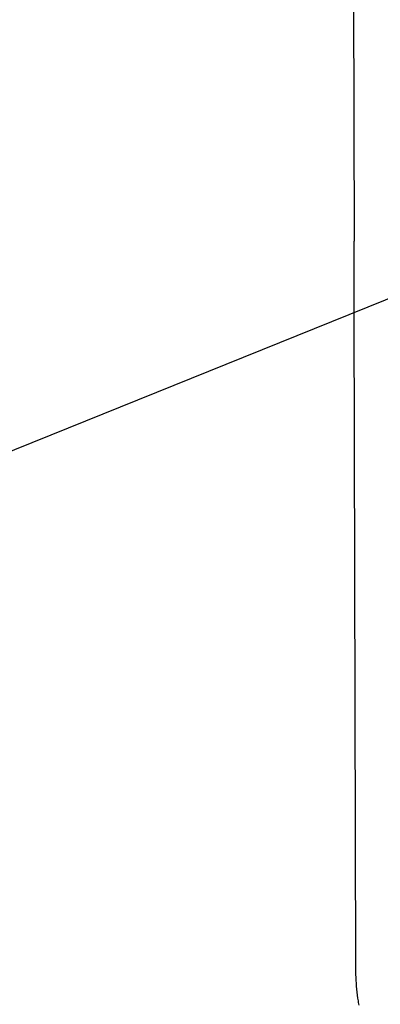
# Model space of a CAD drawing. Extents: x 11880 to 25577, y 6756 to 10446.
# Tile 64 of 87: x 23418 to 23485, y 7439 to 7624. Entities that reach past the tile are written whole.
import ezdxf

# ---------------------------------------------------------------- set-up
doc = ezdxf.new("R2010")
doc.units = 0
doc.header["$MEASUREMENT"] = 0
doc.layers.add('HAIRLINE', color=178, linetype='CONTINUOUS')

msp = doc.modelspace()

# ---------------------------------------------------------------- linework, layer by layer
at = {"layer": 'HAIRLINE'}
for p, q in [((23480.17, 7668.46), (23480.36, 7582.11)), ((23404.8, 7538.29), (23616.46, 7623.64)), ((23480.39, 7568.75), (23480.36, 7582.11)), ((23480.39, 7568.75), (23480.34, 7568.75)), ((23480.67, 7446.29), (23480.39, 7568.75))]:
    msp.add_line(p, q, dxfattribs=at)
msp.add_lwpolyline([(23481.31, 7438.86), (23481.26, 7439.13), (23481.22, 7439.4), (23481.17, 7439.67), (23481.13, 7439.94), (23481.09, 7440.21), (23481.02, 7440.76), (23480.95, 7441.31), (23480.89, 7441.86), (23480.84, 7442.41), (23480.79, 7442.97), (23480.76, 7443.52), (23480.73, 7444.08), (23480.7, 7444.63), (23480.68, 7445.18), (23480.67, 7445.74), (23480.67, 7446.29)], dxfattribs=at)

doc.saveas('drawing.dxf')
